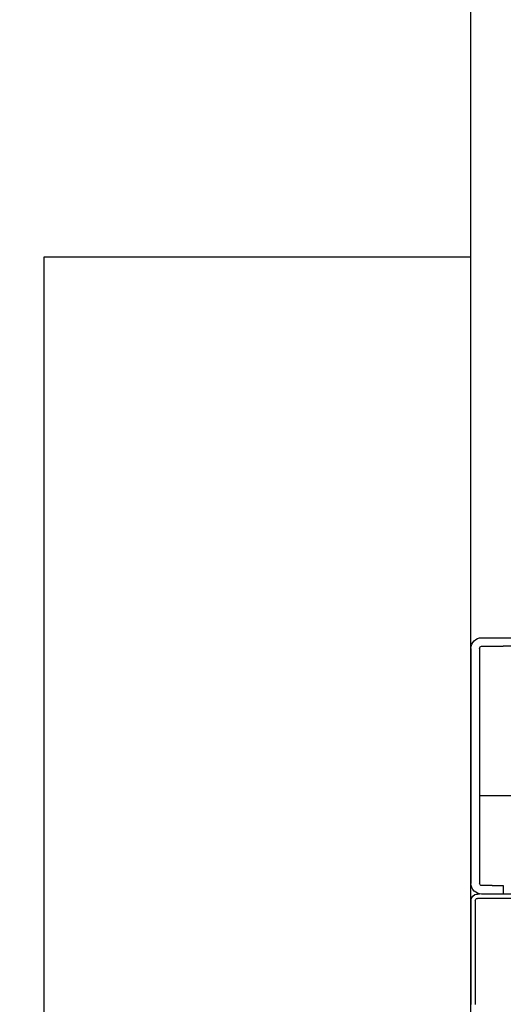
# Model space of a CAD drawing. Header units: centimetres. Extents: x 0 to 55409, y -2708 to 14680.
# Tile 21 of 215: x 29582 to 29605, y 5635 to 5681. Entities that reach past the tile are written whole.
import ezdxf
from ezdxf.enums import TextEntityAlignment as Align

# ---------------------------------------------------------------- set-up
doc = ezdxf.new("R2010")
doc.units = ezdxf.units.CM
doc.header["$LTSCALE"] = 0.01
for name, color, linetype in [('A_drzwi opis istniejące', 161, 'Continuous'), ('A_Ściany istniejące', 9, 'Continuous'), ('CKDRZWI_', 7, 'Continuous'), ('CKWYMIAR', 3, 'Continuous'), ('PODKŁAD STAN ISTNIEJĄCY', 7, 'Continuous')]:
    doc.layers.add(name, color=color, linetype=linetype)
doc.layers.add('CKPOM_POWIERZ', color=1, linetype='Continuous', plot=False)
doc.styles.add('SIMPLEX', font='simplex.shx', dxfattribs={"width": 0.7, "height": 17})
doc.styles.get("Standard").update_dxf_attribs({"font": 'ic-simplex.shx', "width": 0.8})
doc.dimstyles.new('Kopia2 CADKON cm', dxfattribs={"dimscale": 5, "dimtxt": 3, "dimasz": 2.5, "dimexe": 1.8, "dimexo": 5, "dimgap": 0.6, "dimtad": 1, "dimrnd": 0.5, "dimtxsty": 'Standard', "dimblk1": 'OBLIQUE', "dimblk2": 'OBLIQUE', "dimsah": 1, "dimcen": 2.5, "dimadec": 1, "dimazin": 2, "dimtfac": 1, "dimtix": 1, "dimtmove": 2, "dimatfit": 3, "dimldrblk": 'OPEN30', "dimfxl": 2, "dimfxlon": 1, "dimtfill": 1, "dimtolj": 1, "dimarcsym": 0})

# ---------------------------------------------------------------- blocks, each defined once
blk = doc.blocks.new('A$7E8719B1CAF')
at = {"color": 7, "linetype": 'Continuous', "lineweight": -3}
for p, q in [((0, -4375), (0, -4000)), ((200, -4074), (200, -4025.34)), ((202, -4074), (202, -4025.34)), ((200, -4074), (200, -4082)), ((232.21, -4075), (203, -4075)), ((204, -4077), (203, -4077)), ((203, -4077), (203, -4077.42)), ((204, -4077), (204, -4077.1)), ((210, -4077), (205, -4077)), ((215, -4077), (210, -4077)), ((215, -4081), (215, -4077)), ((231.48, -4077), (215, -4077)), ((210, -4081), (205, -4081)), ((210, -4081), (215, -4081)), ((200, -4192), (200, -4082)), ((204, -4192), (204, -4082)), ((284, -4123), (204, -4123)), ((200, -4192), (200, -4375)), ((205, -4193), (215, -4193)), ((220, -4193), (215, -4193)), ((205, -4197), (215, -4197)), ((215, -4197), (220, -4197)), ((200, -4375), (0, -4375))]:
    blk.add_line(p, q, dxfattribs=at)
for centre, radius, start, end in [((203, -4074), 3, 180, 270), ((205, -4082), 5, 90, 180), ((203, -4074), 1, 180, 270), ((205, -4082), 1, 90, 180), ((205, -4192), 5, 180, 270), ((205, -4192), 1, 180, 270)]:
    blk.add_arc(centre, radius, start, end, dxfattribs=at)
blk = doc.blocks.new('A$7E8718815272C8')
at = {"layer": 'A_Ściany istniejące'}
blk.add_line((48.999, -130.25), (48.998, -48.5), dxfattribs=at)
at = {"layer": 'A_drzwi opis istniejące', "style": 'SIMPLEX', "width": 0.8}
for tag, p in [('230', (1043.605, -607.593)), ('200', (1068.258, -607.783)), ('200', (1828.357, -1338.284)), ('90', (1803.704, -1338.093))]:
    blk.add_attdef(tag, text='', height=16, rotation=90, dxfattribs=at).set_placement(p, align=Align.CENTER)
for tag, p in [('80', (1900.817, -1184.698)), ('200', (1900.626, -1209.351))]:
    blk.add_attdef(tag, text='', height=16, dxfattribs=at).set_placement(p, align=Align.CENTER)
blk = doc.blocks.new('_OBLIQUE')
at = {"color": 0, "linetype": 'ByBlock'}
blk.add_line((-0.5, -0.5), (0.5, 0.5), dxfattribs=at)
blk = doc.blocks.new('*D485')
at = {"layer": 'CKWYMIAR', "color": 0, "lineweight": -2}
for p, q in [((29393.502, 5714.104), (29374.502, 5714.104)), ((29383.502, 5714.104), (29383.502, 5150.104)), ((29393.502, 5150.104), (29374.502, 5150.104))]:
    blk.add_line(p, q, dxfattribs=at)
at = {"layer": 'CKWYMIAR', "color": 0, "lineweight": -2, "xscale": 12.5, "yscale": 12.5, "zscale": 12.5}
for p, rotation in [((29383.502, 5714.104), 90), ((29383.502, 5150.104), 270)]:
    blk.add_blockref('_OBLIQUE', p, dxfattribs=dict(at, rotation=rotation))
at = {"layer": 'CKWYMIAR', "color": 0, "lineweight": -3, "insert": (29373.002, 5432.104), "char_height": 15, "attachment_point": 5, "rotation": 90, "bg_fill": 3, "box_fill_scale": 1.1, "bg_fill_color": 256, "bg_fill_true_color": 13158600, "bg_fill_transparency": 0}
blk.add_mtext('\\A1;564', dxfattribs=at)
blk = doc.blocks.new('_Open30')
at = {"color": 0, "linetype": 'ByBlock', "lineweight": -2}
for p, q in [((-1, 0.2679), (0, 0)), ((0, 0), (-1, -0.2679)), ((0, 0), (-1, 0))]:
    blk.add_line(p, q, dxfattribs=at)

msp = doc.modelspace()

# ---------------------------------------------------------------- linework, layer by layer
at = {"layer": 'CKPOM_POWIERZ'}
msp.add_lwpolyline([(29616.644, 5226.104, 0.000017), (29603.236, 5226.104, 0.000017), (29603.234, 5714.104), (31730.236, 5724.076), (31730.236, 5161.611), (30722.051, 5161.611), (30722.14, 5150.104), (29616.644, 5150.104)], format="xyb", close=True, dxfattribs=at)

# ---------------------------------------------------------------- block references
at = {"layer": 'CKDRZWI_', "xscale": -0.1, "yscale": 0.1, "zscale": 0.1, "rotation": 180}
msp.add_blockref('A$7E8719B1CAF', (29583.236, 5232.354), dxfattribs=at)
at = {"layer": 'PODKŁAD STAN ISTNIEJĄCY'}
msp.add_blockref('A$7E8718815272C8', (29554.236, 5762.604), dxfattribs=at)

# ---------------------------------------------------------------- next in the draw order: dimensions: what is measured, and where the dimension line sits
at = {"layer": 'CKWYMIAR', "lineweight": -3}
dim = msp.add_linear_dim(base=(29383.502, 5150.104), p1=(29603.234, 5714.104), p2=(29616.644, 5150.104), angle=90, dimstyle='Kopia2 CADKON cm', override={"dimtxt": 3}, dxfattribs=at)
dim.commit()
dim.dimension.update_dxf_attribs({"geometry": '*D485', "text_midpoint": (29373.002, 5432.104)})

doc.saveas('drawing.dxf')
